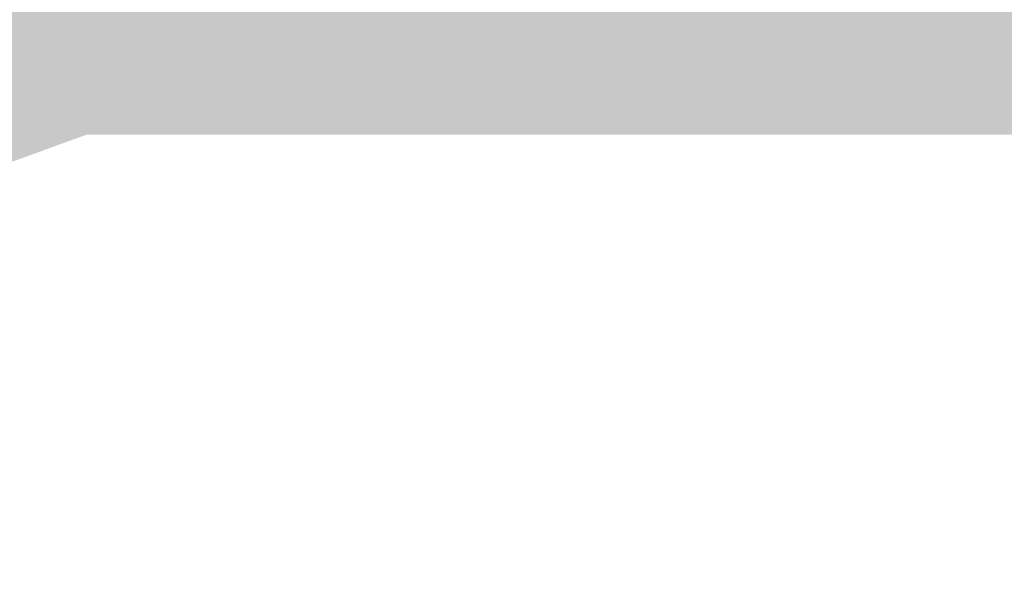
# Model space of a CAD drawing. Header units: millimetres. Extents: x -546784 to -506824, y 144269 to 161162.
# Tile 5 of 15: x -528643 to -517282, y 144269 to 150708. Entities that reach past the tile are written whole.
import ezdxf

# ---------------------------------------------------------------- set-up
doc = ezdxf.new("R2010")
doc.units = ezdxf.units.MM
doc.layers.add('A-DETL-GENF', color=92, linetype='Continuous', lineweight=5)

msp = doc.modelspace()

# ---------------------------------------------------------------- hatches: boundary and pattern name
at = {"layer": 'A-DETL-GENF'}
h = msp.add_hatch(dxfattribs=at)
h.set_pattern_fill('FP2_17', color=252, style=0, pattern_type=2)
h.set_pattern_definition([(315, (-520252.39, 150700), (224.5064, 0), [158.75, -158.75]), (315, (-520210.29, 150742.1), (224.5064, 0), [158.75, -158.75]), (315, (-520168.19, 150784.2), (224.5064, 0), [158.75, -158.75]), (45, (-520140.12, 150784.2), (0, 224.5064), [158.75, -158.75]), (45, (-520098.02, 150742.1), (0, 224.5064), [158.75, -158.75]), (45, (-520055.92, 150700), (0, 224.5064), [158.75, -158.75])])
h.paths.add_polyline_path([(-544864.094, 144269.403), (-539538.145, 144269.403), (-539393.387, 144330.849), (-538490.842, 145894.102), (-538490.842, 146013.475), (-537142.06, 146380.862), (-534789.971, 146838.062), (-533951.969, 147062.603), (-532204.962, 147803.585), (-527873.797, 149380), (-510109.563, 149380), (-510109.563, 152000), (-527045.653, 152000), (-527045.653, 151400), (-529330.461, 151400), (-529330.461, 150627.181), (-529580.461, 150627.181), (-529580.461, 150887.181), (-532947.787, 149661.574), (-533128.324, 149584.941), (-535242.206, 149174.044), (-535242.206, 148682.623), (-535518.202, 148682.623), (-535518.202, 149300), (-537596.072, 149300), (-537596.072, 148330.062), (-539272.686, 147873.378), (-540876.489, 145962.04), (-542199.894, 145400.289)], flags=0)

doc.saveas('drawing.dxf')
